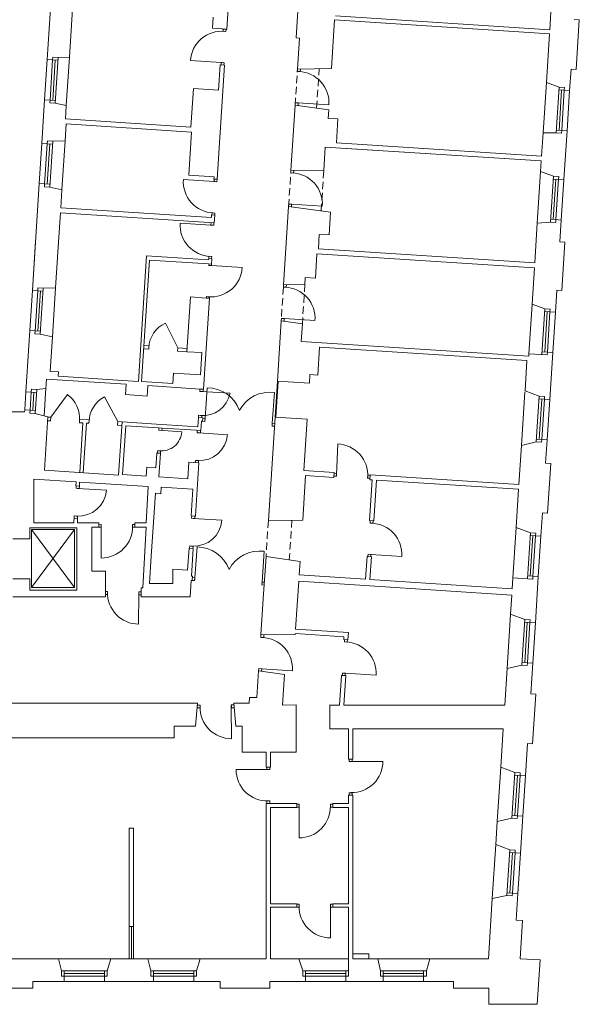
# Model space of a CAD drawing. Header units: centimetres. Extents: x 695802 to 711011, y 25963 to 44188.
# Tile 129 of 157: x 701467 to 701544, y 37464 to 37601. Entities that reach past the tile are written whole.
import ezdxf

# ---------------------------------------------------------------- set-up
doc = ezdxf.new("R2010")
doc.units = ezdxf.units.CM
doc.linetypes.add('DASHED', pattern=[19.05, 12.7, -6.35])
for name, color, linetype, lineweight in [('Drzwi i okna', 51, 'Continuous', 9), ('Przekrojowa', 253, 'Continuous', 25), ('Ramka', 255, 'Continuous', 9), ('Widokowa', 140, 'Continuous', 9)]:
    doc.layers.add(name, color=color, linetype=linetype, lineweight=lineweight)

# ---------------------------------------------------------------- blocks, each defined once
blk = doc.blocks.new('zw$2918')
at = {"layer": 'Drzwi i okna', "color": 0, "lineweight": 0}
for p, q in [((3455.2, -1398.8), (3455.6, -1392.8)), ((3463.2, -1399.3), (3463.6, -1393.3)), ((3454.2, -1398.8), (3463.2, -1399.3)), ((3449.9, -1485.6), (3364.5, -1480.3)), ((3448.9, -1485.5), (3457.8, -1486.1)), ((3449.4, -1492.6), (3449.9, -1485.6)), ((3457.8, -1486.1), (3457.4, -1493.1)), ((3661.2, -1510.3), (3661.7, -1503.7)), ((3670.2, -1510.9), (3661.2, -1510.3)), ((3669.2, -1510.8), (3669.6, -1504.2)), ((3669.2, -1510.8), (3669.2, -1510.8)), ((3669.6, -1504.2), (3669.6, -1504.2)), ((3655.6, -1597), (3655.2, -1603.5)), ((3664.6, -1597.6), (3655.6, -1597)), ((3663.2, -1604), (3663.6, -1597.5)), ((3663.6, -1597.5), (3748.9, -1603)), ((3642.9, -1791.7), (3643.5, -1785.1)), ((3651.9, -1792.3), (3642.9, -1791.7)), ((3650.9, -1792.2), (3651.4, -1785)), ((3650.9, -1792.2), (3650.9, -1792.2)), ((3651.3, -1785.6), (3651.3, -1785.6)), ((3430.1, -1816), (3344.8, -1810.6)), ((3429.1, -1816), (3438.1, -1816.6)), ((3430.5, -1809), (3430.1, -1816)), ((3438.1, -1816.6), (3438.5, -1809.5)), ((3637.4, -1878.4), (3637, -1884.9)), ((3646.4, -1879), (3637.4, -1878.4)), ((3644.9, -1886), (3645.4, -1879)), ((3645.4, -1879), (3730.7, -1884.4)), ((3423.5, -1902.7), (3432.5, -1903.3)), ((3424.5, -1902.8), (3424.1, -1908.8)), ((3432.5, -1903.3), (3432.1, -1909.3)), ((3421.3, -1936.7), (3336, -1931.2)), ((3420.3, -1936.7), (3429.3, -1937.3)), ((3421.8, -1929.7), (3421.3, -1936.7)), ((3429.3, -1937.3), (3429.7, -1930.2)), ((3414.7, -2023.4), (3423.7, -2024)), ((3415.1, -2048.8), (3415.3, -2044.5)), ((3424, -2049.4), (3415.1, -2048.8)), ((3415.7, -2023.5), (3415.3, -2029.5)), ((3423.3, -2045.1), (3423, -2049.3)), ((3423, -2049.3), (3508.4, -2054.9)), ((3423.7, -2024), (3423.3, -2030)), ((3622.6, -2109.1), (3623, -2102.5)), ((3630.6, -2109.6), (3631, -2103)), ((3631, -2103), (3631, -2103)), ((3631.6, -2109.6), (3622.6, -2109.1)), ((3630.6, -2109.6), (3630.6, -2109.5)), ((3409.4, -2135.5), (3409.1, -2139.3)), ((3418.4, -2136.1), (3409.4, -2135.5)), ((3417.4, -2136), (3417.1, -2139.9)), ((3617, -2195.8), (3616.6, -2202.3)), ((3626, -2196.4), (3617, -2195.8)), ((3624.6, -2202.8), (3625, -2196.3)), ((3625, -2196.3), (3710.3, -2201.8)), ((3390.5, -2398.4), (3390.9, -2391.8)), ((3399.6, -2399), (3390.6, -2398.4)), ((3395, -2398.7), (3474.8, -2403.8)), ((3399.5, -2399), (3399.9, -2392.4)), ((3405.2, -2473.6), (3411.2, -2388.3)), ((3591.8, -2486.9), (3598, -2401.6)), ((3387.1, -2464.9), (3386.7, -2471.4)), ((3396.1, -2465.5), (3387.1, -2464.9)), ((3395.7, -2472), (3396.1, -2465.5)), ((3404.7, -2481.6), (3398.2, -2481.2)), ((3398.7, -2473.2), (3405.2, -2473.6)), ((3405.3, -2472.6), (3404.7, -2481.6)), ((3591.8, -2485.9), (3591.2, -2494.9)), ((3598.2, -2487.4), (3591.8, -2486.9)), ((3276.3, -2506.3), (3276.7, -2499.7)), ((3285.3, -2506.8), (3276.3, -2506.3)), ((3276.3, -2506.3), (3340.7, -2510.4)), ((3285.3, -2506.8), (3285.7, -2500.3)), ((3383.1, -2513.1), (3383.5, -2506.6)), ((3392.1, -2513.7), (3383.2, -2513.2)), ((3387.6, -2513.4), (3467.4, -2518.6)), ((3392.1, -2513.7), (3392.5, -2507.1)), ((3591.2, -2494.9), (3597.7, -2495.4)), ((3272.7, -2563.1), (3272.2, -2569.5)), ((3281.6, -2563.6), (3272.7, -2563.1)), ((3281.2, -2570.1), (3281.6, -2563.6)), ((3769.9, -2629.7), (3773.5, -2544.3)), ((3378.2, -2589.9), (3377.7, -2596.4)), ((3387.1, -2590.5), (3378.2, -2589.9)), ((3386.7, -2597), (3387.1, -2590.5)), ((3769.7, -2634.2), (3763.1, -2633.9)), ((3770.1, -2626.3), (3763.5, -2625.9)), ((3770.2, -2625.3), (3769.7, -2634.2)), ((3857, -2629.9), (3856.5, -2638.9)), ((3856.5, -2638.9), (3863, -2639.3)), ((3863.4, -2631.3), (3856.9, -2630.9)), ((3046.8, -2667.4), (3047.3, -2660.8)), ((3055.9, -2667.9), (3046.9, -2667.4)), ((3051.3, -2667.7), (3131.2, -2672.8)), ((3055.8, -2667.9), (3056.2, -2661.4)), ((3041.9, -2744.1), (3041.5, -2750.6)), ((3050.9, -2744.7), (3041.9, -2744.1)), ((3050.5, -2751.2), (3050.9, -2744.7)), ((3367.7, -2750.6), (3368.1, -2744.1)), ((3376.7, -2751.2), (3367.7, -2750.6)), ((3372.2, -2750.9), (3452, -2756.1)), ((3376.7, -2751.2), (3377.1, -2744.6)), ((3863.3, -2763.9), (3863.8, -2757.2)), ((3871.3, -2764.4), (3871.7, -2757.7)), ((3116.9, -2767.6), (3110.4, -2767.5)), ((3110.4, -2775.5), (3116.9, -2775.6)), ((3116.9, -2775.6), (3116.7, -2861.1)), ((3116.9, -2776.6), (3116.9, -2767.6)), ((3203.8, -2776.7), (3203.8, -2767.7)), ((3203.8, -2767.7), (3210.4, -2767.7)), ((3203.8, -2775.7), (3210.4, -2775.7)), ((3872.3, -2764.5), (3863.3, -2763.9)), ((3362.7, -2827.4), (3362.3, -2833.9)), ((3371.7, -2828), (3362.7, -2827.4)), ((3371.3, -2834.5), (3371.7, -2828)), ((3376.8, -2915.7), (3382.7, -2830.4)), ((3563.4, -2927.7), (3569, -2842.4)), ((3857.8, -2850.7), (3857.4, -2857.1)), ((3866.8, -2851.2), (3857.8, -2850.7)), ((3865.3, -2857.6), (3865.7, -2851.2)), ((3865.7, -2851.2), (3951.1, -2856.6)), ((3376.2, -2923.6), (3369.7, -2923.2)), ((3370.2, -2915.3), (3376.7, -2915.7)), ((3376.8, -2914.7), (3376.2, -2923.6)), ((3563.4, -2926.7), (3562.8, -2935.7)), ((3562.8, -2935.7), (3569.3, -2936.1)), ((3569.9, -2928.2), (3563.4, -2927.7)), ((3134.3, -2954.4), (3128.8, -2954.3)), ((3134.2, -2962.4), (3128.8, -2962.3)), ((3134.2, -2963.4), (3134.3, -2954.4)), ((3221.2, -2959.2), (3220.4, -3044.7)), ((3221.1, -2964.2), (3221.2, -2955.2)), ((3221.2, -2955.2), (3227.9, -2955.2)), ((3227.4, -2963.2), (3221.2, -2963.2)), ((3559.9, -3081.2), (3560.3, -3074.6)), ((3568.8, -3081.8), (3559.9, -3081.2)), ((3567.8, -3081.8), (3568.3, -3075.1)), ((3792, -3093.7), (3792.4, -3087)), ((3800, -3094.2), (3800.4, -3087.5)), ((3800.9, -3094.3), (3792, -3093.7)), ((3554.3, -3168), (3553.9, -3174.5)), ((3563.3, -3168.6), (3554.3, -3168)), ((3561.8, -3175), (3562.3, -3168.5)), ((3562.3, -3168.5), (3647.6, -3174)), ((3786.4, -3180.5), (3786, -3186.9)), ((3795.4, -3181), (3786.4, -3180.5)), ((3794, -3187.4), (3794.4, -3181)), ((3794.4, -3181), (3879.7, -3186.4)), ((3391.1, -3277.2), (3383.2, -3277.2)), ((3391.1, -3269.2), (3384, -3269.2)), ((3391.1, -3278.2), (3391.1, -3269.2)), ((3478, -3278), (3478, -3269)), ((3478, -3269), (3485, -3269)), ((3485.8, -3277), (3478, -3277)), ((3478, -3277), (3478.2, -3362.5)), ((3576.7, -3442), (3576.7, -3448.5)), ((3584.7, -3448.5), (3584.7, -3442)), ((3805.4, -3425.5), (3805.4, -3419)), ((3814.4, -3425.5), (3805.4, -3425.5)), ((3813.4, -3419), (3813.4, -3425.5)), ((3813.4, -3425.5), (3898.9, -3425.4)), ((3576.7, -3448.5), (3491.2, -3448.3)), ((3575.7, -3448.5), (3584.7, -3448.5)), ((3814.6, -3512.4), (3805.6, -3512.4)), ((3805.6, -3512.4), (3805.6, -3519)), ((3813.6, -3512.4), (3813.6, -3519)), ((3575.5, -3535.4), (3584.5, -3535.4)), ((3576.5, -3535.4), (3576.5, -3542)), ((3584.5, -3535.4), (3584.5, -3542)), ((3666.2, -3544.3), (3659.7, -3544.3)), ((3659.7, -3552.3), (3666.2, -3552.3)), ((3666.2, -3552.3), (3666, -3637.8)), ((3666.2, -3553.3), (3666.2, -3544.3)), ((3753.1, -3553.5), (3753.1, -3544.5)), ((3753.1, -3544.5), (3759.7, -3544.5)), ((3753.1, -3552.5), (3759.7, -3552.5)), ((3666.3, -3822.2), (3659.7, -3822.2)), ((3666.3, -3831.2), (3666.3, -3822.2)), ((3753.2, -3831), (3753.2, -3822)), ((3753.2, -3822), (3759.7, -3822)), ((3666.3, -3830.2), (3659.7, -3830.2)), ((3759.7, -3830), (3753.2, -3830)), ((3753.2, -3830), (3753.3, -3915.5))]:
    blk.add_line(p, q, dxfattribs=at)
at = {"layer": 'Drzwi i okna', "color": 0, "lineweight": 0, "ltscale": 1.6}
for p, q in [((3329.2, -2277.6), (3294.8, -2209.1)), ((2976.8, -2470.3), (3022.7, -2406.9)), ((3163, -2482.3), (3125.6, -2413.6))]:
    blk.add_line(p, q, dxfattribs=at)
for centre, radius, start, end in [((3451.1, -1485.5), 86.7, 84.979, 176.5896), ((3662.4, -1597.3), 86.7, 356.2036, 87.8142), ((3644.1, -1878.7), 86.7, 356.2036, 87.8142), ((3431.3, -1816.3), 86.7, 176.193, 267.8036), ((3422.5, -1937), 86.7, 176.193, 267.8036), ((3421.8, -2049.4), 86.7, 264.7676, 356.3783), ((3623.8, -2196), 86.7, 356.2036, 87.8142), ((3326.4, -2279.7), 77.4, 114.1138, 177.9529), ((3399, -2388.1), 77.4, 264.5446, 348.3084), ((3410.9, -2483.8), 95.4, 20.051, 89.8558), ((3584.7, -2496.1), 95.4, 81.999, 151.8038), ((2975.9, -2472.7), 80.7, 354.5264, 54.6033), ((3163.5, -2484.8), 80.7, 117.9982, 178.0752), ((3283.1, -2505.9), 57.8, 264.0905, 355.5263), ((3770.1, -2631), 86.7, 356.1135, 87.7241), ((3117.1, -2774.3), 86.7, 269.771, 1.3816), ((3864.5, -2850.9), 86.7, 356.2036, 87.8142), ((3382.5, -2925.8), 95.4, 20.4286, 90.2334), ((3556.3, -2937), 95.4, 82.3767, 152.1814), ((3221, -2957.9), 86.7, 177.9873, 269.5979), ((3561, -3168.2), 86.7, 356.2036, 87.8142), ((3793.2, -3180.7), 86.7, 356.2036, 87.8142), ((3477.8, -3275.8), 86.7, 178.61, 270.2206), ((3812.2, -3425.7), 86.7, 268.6184, 0.229), ((3577.9, -3448.7), 86.7, 179.771, 271.3816), ((3666.4, -3551.1), 86.7, 269.771, 1.3816), ((3753, -3828.8), 86.7, 178.61, 270.2206)]:
    blk.add_arc(centre, radius, start, end, dxfattribs=at)
at = {"layer": 'Drzwi i okna', "color": 0, "lineweight": 0}
for centre, radius, start, end in [((3458.1, -1407.8), 78.2, 264.816, 268.1145), ((3428.5, -1894.2), 78.2, 84.6681, 87.9667), ((3419.7, -2014.9), 78.2, 84.6681, 87.9667), ((3414.5, -2127.1), 78.2, 84.6046, 87.9032), ((3482.9, -2482.5), 78.2, 174.3635, 177.6621), ((3513.6, -2484.6), 78.2, 354.1927, 357.4913), ((3389.8, -2512.7), 77.8, 266.3349, 355.7089), ((3283.2, -2485.4), 78.2, 264.6739, 267.9724), ((3388.7, -2512.3), 78.2, 264.6779, 267.9764), ((3778.7, -2630.1), 78.2, 355.2588, 358.5574), ((3053.6, -2667), 77.8, 266.3349, 355.7089), ((3052.5, -2666.5), 78.2, 264.6779, 267.9764), ((3374.4, -2750.2), 77.8, 266.3349, 355.7089), ((3195, -2772.3), 78.2, 178.2461, 181.5447), ((3373.3, -2749.8), 78.2, 264.6779, 267.9764), ((3454.5, -2924), 78.2, 174.7412, 178.0397), ((3485.2, -2926), 78.2, 354.5703, 357.8689), ((3143.1, -2959), 78.2, 357.8242, 1.1228), ((3399.9, -3273.7), 78.2, 358.4469, 1.7455), ((3810.1, -3503.7), 78.2, 88.4553, 91.7539), ((3580, -3526.6), 78.2, 88.2461, 91.5447), ((3744.3, -3549.1), 78.2, 178.2461, 181.5447), ((3675.1, -3826.7), 78.2, 358.4469, 1.7455)]:
    blk.add_arc(centre, radius, start, end, dxfattribs=at)
at = {"layer": 'Przekrojowa', "color": 0, "lineweight": 0, "ltscale": 1.6}
for p, q in [((3477.8, -1200.8), (3465.4, -1393.4)), ((2983, -1227.9), (2966.9, -1477.4)), ((3028.5, -1470.8), (3039.3, -1304.8)), ((4367.4, -1313.8), (4362.2, -1394.4)), ((3427.4, -1359.9), (3425.5, -1389.8)), ((3658.2, -1417.3), (3663, -1342.5)), ((3767.4, -1356), (4362.2, -1394.4)), ((4430.1, -1366.4), (4444.1, -1367.3)), ((3453.4, -1391.6), (3425.5, -1389.8)), ((3453.4, -1392.6), (3453.4, -1391.6)), ((3453.4, -1392.6), (3465.4, -1393.4)), ((3764.6, -1367.5), (3755.9, -1502.6)), ((3764.6, -1367.5), (4361.4, -1406)), ((3820.5, -1371.1), (4361.4, -1406)), ((4444.1, -1367.3), (4435.3, -1504.5)), ((3667.2, -1417.9), (3658.2, -1417.3)), ((3661.7, -1503.7), (3667.2, -1417.9)), ((4352.7, -1540.8), (4361.4, -1406)), ((3028.5, -1470.8), (2997.1, -1471.5)), ((3458.9, -1493.2), (3438.5, -1809.5)), ((3446.9, -1492.4), (3442.4, -1562.3)), ((3446.9, -1492.4), (3458.9, -1493.2)), ((3661.7, -1503.7), (3755.9, -1502.6)), ((4417.4, -1563.4), (4421.3, -1503.6)), ((4421.3, -1503.6), (4435.3, -1504.5)), ((3372.6, -1557.8), (3365.7, -1664.6)), ((3442.4, -1562.3), (3372.6, -1557.8)), ((4352.7, -1540.8), (4388.2, -1553.8)), ((2959.7, -1589.1), (2951.9, -1709.9)), ((3019.8, -1605.3), (2988.9, -1598.8)), ((3019.8, -1605.3), (3017.4, -1642.1)), ((3643.5, -1785.1), (3655.2, -1603.5)), ((3655.2, -1603.5), (3748.6, -1616.7)), ((3748.6, -1616.7), (3747, -1640.5)), ((3016.5, -1703.3), (3019.5, -1656.2)), ((3365.7, -1664.6), (3017.4, -1642.1)), ((3367.8, -1678.7), (3019.5, -1656.2)), ((3774, -1642.2), (3747, -1640.5)), ((3774, -1642.2), (3769.7, -1708.5)), ((3360.1, -1798.2), (3367.8, -1678.7)), ((4343.7, -1680.4), (4339.5, -1745.3)), ((4343.7, -1680.3), (4380, -1681)), ((4401.5, -1809.9), (4410.2, -1675.2)), ((3016.5, -1703.3), (2982.1, -1704)), ((3738.9, -1720.1), (3734.8, -1784)), ((3738.9, -1720.1), (4338.6, -1758.9)), ((3769.7, -1708.5), (4339.5, -1745.3)), ((3769.7, -1708.5), (4339.5, -1745.3)), ((3798.6, -1710.4), (4339.5, -1745.3)), ((3798.6, -1710.4), (4339.5, -1745.3)), ((3797.8, -1723.9), (4338.6, -1758.9)), ((4338.6, -1758.9), (4336.8, -1788.2)), ((3429.9, -1802.7), (3360.1, -1798.2)), ((3429.5, -1809), (3429.9, -1802.7)), ((3643.4, -1785.1), (3734.8, -1784)), ((4336.8, -1788.2), (4372.3, -1801.2)), ((2944.7, -1821.6), (2925.6, -2118)), ((3429.5, -1809), (3438.5, -1809.5)), ((3007.7, -1838.5), (2973.9, -1831.3)), ((3007.7, -1838.5), (3004.5, -1888.8)), ((3623, -2102.5), (3637, -1884.9)), ((3637, -1884.9), (3753.3, -1901.4)), ((3003.6, -1902.7), (2997.4, -1998.2)), ((3003.6, -1902.7), (3430.7, -1930.3)), ((3004.5, -1888.8), (3422.6, -1915.7)), ((3422.6, -1915.7), (3423.1, -1908.8)), ((3423.1, -1908.8), (3432.1, -1909.3)), ((3432.1, -1909.3), (3430.7, -1930.3)), ((3753.3, -1901.4), (3749.2, -1964.3)), ((4320.4, -2041.7), (4327.5, -1931.1)), ((4327.5, -1931.1), (4364.1, -1928.5)), ((4378.8, -1929.5), (4364.1, -1928.5)), ((4390.3, -1983.6), (4394.2, -1922.7)), ((3722.3, -1962.5), (3719.6, -2002.9)), ((3749.2, -1964.3), (3722.3, -1962.5)), ((2934.4, -1981.3), (2925.6, -2118)), ((4390.3, -1983.6), (4404.3, -1984.5)), ((4404.3, -1984.5), (4395.6, -2118.6)), ((2997.4, -1998.2), (2990.1, -2111.4)), ((3242.4, -2022.4), (3219.9, -2370.6)), ((3415, -2033.5), (3242.4, -2022.4)), ((3715.8, -2016.3), (3711.4, -2084.1)), ((3715.8, -2016.3), (4319.5, -2055.2)), ((3719.6, -2002.9), (4320.4, -2041.7)), ((3250.6, -2033.9), (3228.7, -2371.2)), ((3414.3, -2044.5), (3250.6, -2033.9)), ((3414.3, -2044.5), (3423.3, -2045.1)), ((3415.2, -2029.5), (3415, -2033.5)), ((3415.2, -2029.5), (3424.3, -2030.1)), ((3424.3, -2030.1), (3423.3, -2045.1)), ((4313, -2155.9), (4319.5, -2055.2)), ((3623, -2102.5), (3682.2, -2101.8)), ((3683.4, -2082.3), (3682.2, -2101.8)), ((3683.4, -2082.3), (3711.4, -2084.1)), ((2990.1, -2111.4), (2955.8, -2112.2)), ((4377.7, -2178.6), (4381.7, -2117.7)), ((4381.7, -2117.7), (4395.6, -2118.6)), ((3364.3, -2136.4), (3354.5, -2288.2)), ((3408.1, -2139.3), (3364.3, -2136.4)), ((3417.1, -2139.9), (3400.8, -2392.4)), ((3408.1, -2139.3), (3417.2, -2139.9)), ((4313, -2155.9), (4348.5, -2168.9)), ((3605.8, -2369.9), (3616.6, -2202.3)), ((3616.6, -2202.3), (3675.2, -2210.6)), ((3675.2, -2210.6), (3672, -2260)), ((2918.4, -2229.8), (2907.4, -2399.4)), ((2981.4, -2246.6), (2947.6, -2239.5)), ((2981.4, -2246.6), (2975.2, -2342.8)), ((3672, -2260), (4303.7, -2300.7)), ((3354.5, -2288.2), (3396.2, -2290.9)), ((3392.2, -2352.8), (3396.2, -2290.9)), ((3718.1, -2353.1), (3723.1, -2275.3)), ((3723.1, -2275.3), (4298.9, -2312.4)), ((4304.1, -2293.9), (4303.7, -2300.7)), ((4362.1, -2421.1), (4370.5, -2290.4)), ((4298.9, -2312.4), (4293.5, -2397)), ((2998.2, -2344.3), (2975.2, -2342.8)), ((2998.2, -2344.3), (2997.4, -2356.3)), ((3317.6, -2348), (3315.7, -2376.8)), ((3317.6, -2348), (3392.2, -2352.8)), ((2964.8, -2364.3), (2963.1, -2390.5)), ((3186.3, -2378.6), (2964.8, -2364.3)), ((3177.2, -2367.9), (2997.4, -2356.3)), ((3177.2, -2367.9), (3219.9, -2370.6)), ((3315.7, -2376.8), (3228.7, -2371.2)), ((3605.8, -2369.9), (3694.6, -2375.6)), ((3694.6, -2375.6), (3696.1, -2351.7)), ((3696.1, -2351.7), (3718.1, -2353.1)), ((2963.1, -2390.5), (2937.6, -2393.6)), ((3186.3, -2378.6), (3184.4, -2407.5)), ((3246.1, -2382.5), (3244.3, -2411.4)), ((3391.8, -2391.9), (3246.1, -2382.5)), ((3400.8, -2392.4), (3391.8, -2391.9)), ((4293.5, -2397), (4332.9, -2411.4)), ((3244.3, -2411.4), (3184.4, -2407.5)), ((2903.8, -2455.3), (2838.2, -2455.3)), ((2904.2, -2449.8), (2903.8, -2455.3)), ((2968.8, -2468.8), (2932.2, -2459.4)), ((2968.8, -2468.8), (2959.2, -2617.5)), ((3174.5, -2483.1), (3165, -2630.7)), ((3270.3, -2489.2), (3174.5, -2483.1)), ((3386.7, -2471.4), (3385.1, -2496.6)), ((3386.7, -2471.4), (3398.8, -2472.2)), ((3393.4, -2507.2), (3395.1, -2481)), ((3395.1, -2481), (3398.2, -2481.2)), ((3398.2, -2481.2), (3398.8, -2472.2)), ((3580.8, -2757.1), (3599.3, -2469.7)), ((3599.3, -2469.7), (3688.2, -2475.4)), ((3688.2, -2475.4), (3678.9, -2618.1)), ((3184.9, -2493.7), (3176.2, -2629.5)), ((3275.7, -2499.6), (3184.9, -2493.7)), ((3270.3, -2489.2), (3385.1, -2496.6)), ((3285.7, -2500.3), (3275.7, -2499.6)), ((3381.5, -2506.4), (3285.7, -2500.3)), ((3381.5, -2506.4), (3393.4, -2507.2)), ((4283.7, -2548.6), (4324.7, -2538.7)), ((4339.5, -2539.7), (4324.7, -2538.7)), ((4354.9, -2532.9), (4350.7, -2597.7)), ((4283.7, -2548.6), (4276.7, -2656.7)), ((3271.2, -2569.5), (3268.6, -2610.4)), ((3281.2, -2570.1), (3271.2, -2569.5)), ((3281.2, -2570.1), (3277, -2636)), ((3359.8, -2595.2), (3356.8, -2641.1)), ((3359.8, -2595.2), (3387.6, -2597)), ((3165, -2630.7), (2959.2, -2617.5)), ((3243.6, -2608.8), (3242, -2633.7)), ((3268.6, -2610.4), (3243.6, -2608.8)), ((3387.6, -2597), (3378.1, -2744.7)), ((3678.9, -2618.1), (3763.8, -2623.6)), ((3762.9, -2637.2), (3763.8, -2623.6)), ((4350.7, -2597.7), (4364.7, -2598.6)), ((4364.7, -2598.6), (4355.8, -2736.8)), ((3046.9, -2649.8), (2930.1, -2642.2)), ((2930.1, -2642.2), (2930.1, -2763.2)), ((3046.3, -2660.7), (3046.9, -2649.8)), ((3056.2, -2661.4), (3056.8, -2650.4)), ((3247.5, -2662.7), (3056.8, -2650.4)), ((3242, -2633.7), (3176.2, -2629.5)), ((3356.8, -2641.1), (3277, -2636)), ((3676.1, -2756), (3684.1, -2632.1)), ((3684.1, -2632.1), (3762.9, -2637.2)), ((3868.7, -2644), (3861.4, -2757.1)), ((3862.8, -2643.6), (3863.6, -2630.1)), ((3862.8, -2643.6), (3868.7, -2644)), ((3863.6, -2630.1), (4276.7, -2656.7)), ((3880.7, -2644.8), (3873.4, -2757.9)), ((3880.7, -2644.8), (4275.8, -2670.3)), ((3056.2, -2661.4), (3046.3, -2660.7)), ((3241.8, -2763.5), (3247.5, -2662.7)), ((3283.1, -2664.4), (3281.9, -2682.4)), ((3370.9, -2670.1), (3283.1, -2664.4)), ((3370.9, -2670.1), (3366.3, -2743.9)), ((4269, -2776.7), (4275.8, -2670.3)), ((3267, -2681.4), (3255.7, -2856.1)), ((3281.9, -2682.4), (3267, -2681.4)), ((3040.5, -2763.2), (3040.8, -2758.7)), ((3040.8, -2758.7), (3041.2, -2750.4)), ((3051.2, -2751), (3041.2, -2750.4)), ((3050.5, -2763.5), (3050.7, -2759.3)), ((3050.7, -2759.3), (3051.2, -2751)), ((3366.3, -2743.9), (3378.1, -2744.7)), ((3580.8, -2757.1), (3676.1, -2756)), ((3861.4, -2757.1), (3873.4, -2757.9)), ((4337.6, -2800.8), (4341.8, -2735.9)), ((4341.8, -2735.9), (4355.8, -2736.8)), ((3048.6, -2777), (2918.9, -2777)), ((2918.9, -2777), (2918.9, -2808.1)), ((2930.1, -2763.2), (3040.5, -2763.2)), ((3048.6, -2949.8), (3048.6, -2777)), ((3090.8, -2763.5), (3050.5, -2763.5)), ((3110.4, -2763.5), (3090.8, -2763.5)), ((3090.8, -2897.5), (3090.8, -2775.5)), ((3110.4, -2775.5), (3090.8, -2775.5)), ((3110.4, -2775.5), (3110.4, -2763.5)), ((3241.8, -2763.5), (3210.4, -2763.5)), ((3210.4, -2775.5), (3210.4, -2763.5)), ((3241.8, -2775.5), (3210.4, -2775.5)), ((3232.4, -2943.5), (3241.8, -2775.5)), ((4269, -2776.7), (4308.4, -2791.1)), ((2918.9, -2808.1), (2870.9, -2808.1)), ((3360.5, -2833.8), (3356.7, -2894.6)), ((3360.5, -2833.8), (3356.7, -2894.6)), ((3360.5, -2833.8), (3372.3, -2834.5)), ((3372.3, -2834.5), (3367.4, -2911.1)), ((3250.8, -2931.7), (3255.7, -2856.1)), ((3574.4, -2856.9), (3566.8, -2974.4)), ((3574.4, -2856.9), (3668.7, -2870.3)), ((3854.9, -2857), (3850.9, -2919.8)), ((3854.9, -2857), (3866.9, -2857.7)), ((3866.9, -2857.7), (3862.9, -2920.6)), ((3315.6, -2931.7), (3315.6, -2892)), ((3356.7, -2894.6), (3315.6, -2892)), ((3668.7, -2870.3), (3666.3, -2907.9)), ((2918.9, -2919.1), (2870.9, -2919.1)), ((2918.9, -2919.1), (2918.9, -2949.8)), ((3128.8, -2897.5), (3090.8, -2897.5)), ((3128.8, -2947.5), (3128.8, -2897.5)), ((3366.6, -2923), (3363.6, -2969.1)), ((3366.6, -2923), (3369.7, -2923.2)), ((3366.6, -2923), (3369.7, -2923.2)), ((3367.4, -2911.1), (3370.5, -2911.3)), ((3369.7, -2923.2), (3370.5, -2911.3)), ((3666.3, -2907.9), (3850.9, -2919.8)), ((3862.9, -2920.6), (4258, -2946.1)), ((4258, -2946.1), (4260, -2915.8)), ((4322.1, -3041.3), (4330.4, -2912.5)), ((2918.9, -2949.8), (3048.6, -2949.8)), ((3128.8, -2943.5), (3128.8, -2969.1)), ((3227.4, -2943.5), (3227.4, -2969.1)), ((3227.4, -2943.5), (3232.4, -2943.5)), ((3315.6, -2931.7), (3250.8, -2931.7)), ((3656.5, -3058.7), (3665.1, -2925.5)), ((3665.1, -2925.5), (4256.9, -2963.7)), ((2870.9, -2969.1), (3128.8, -2969.1)), ((3227.4, -2969.1), (3363.6, -2969.1)), ((3566.8, -2974.4), (3560.3, -3074.7)), ((4253.5, -3017.2), (4256.9, -2963.7)), ((4253.5, -3017.2), (4292.9, -3031.6)), ((3656.5, -3058.7), (3803.2, -3068.2)), ((3560.3, -3074.7), (3655.6, -3073.5)), ((3655.6, -3073.5), (3655.8, -3070.7)), ((3655.8, -3070.7), (3790.4, -3079.4)), ((3790, -3087), (3790.4, -3079.4)), ((3790, -3087), (3801.9, -3087.8)), ((3801.9, -3087.8), (3803.2, -3068.2)), ((4243.8, -3167.5), (4237.3, -3269.1)), ((4243.8, -3167.5), (4284.7, -3158.9)), ((4314.9, -3153), (4309.4, -3237.8)), ((3553.9, -3174.5), (3549.1, -3248.1)), ((3553.9, -3174.5), (3625.4, -3184.6)), ((3619.9, -3269.2), (3625.4, -3184.6)), ((3778.2, -3269.1), (3783.5, -3186.8)), ((3783.5, -3186.8), (3795.5, -3187.5)), ((3790.2, -3269.1), (3795.5, -3187.5)), ((3528.9, -3248.1), (3527.8, -3264.1)), ((3528.9, -3248.1), (3549.1, -3248.1)), ((4309.4, -3237.8), (4323.4, -3238.8)), ((4323.4, -3238.8), (4314.5, -3376.9)), ((2672.9, -3264.1), (3384.5, -3264.1)), ((3384.5, -3264.1), (3378.2, -3327.7)), ((3484.5, -3264.1), (3527.8, -3264.1)), ((3484.5, -3264.1), (3490.9, -3327.7)), ((3657.7, -3269), (3619.9, -3269.2)), ((3657.7, -3335), (3657.7, -3269)), ((3751.7, -3335), (3751.7, -3269)), ((3751.7, -3269.1), (3778.2, -3269.1)), ((3790.2, -3269.1), (3911.7, -3269.1)), ((3911.7, -3269.1), (4237.3, -3269.1)), ((3378.2, -3327.7), (3319.7, -3327.7)), ((3319.7, -3327.7), (3319.7, -3359.7)), ((3490.9, -3327.7), (3507.7, -3327.7)), ((3507.7, -3400), (3507.7, -3327.7)), ((3319.7, -3359.7), (2855.7, -3359.7)), ((3657.7, -3335), (3657.7, -3400)), ((3803.7, -3335), (3751.7, -3335)), ((3803.7, -3419), (3803.7, -3335)), ((3815.8, -3419), (3815.8, -3335)), ((4233, -3335), (3815.8, -3335)), ((4226.1, -3441.7), (4233, -3335)), ((4294.7, -3465.8), (4300.5, -3376)), ((4300.5, -3376), (4314.5, -3376.9)), ((3574.7, -3400), (3507.7, -3400)), ((3574.7, -3442), (3574.7, -3400)), ((3657.7, -3400), (3586.7, -3400)), ((3586.7, -3400), (3586.7, -3442)), ((3586.7, -3442), (3574.7, -3442)), ((3803.7, -3419), (3815.8, -3419)), ((4226.1, -3441.7), (4265.5, -3456.2)), ((3803.7, -3542), (3803.7, -3519)), ((3803.7, -3519), (3815.8, -3519)), ((3815.8, -3973.7), (3815.8, -3519)), ((3586.7, -3542), (3574.7, -3542)), ((3574.7, -3542), (3574.7, -3973.7)), ((3586.7, -3542), (3659.7, -3542)), ((3659.7, -3542), (3659.7, -3554)), ((3759.7, -3542), (3803.7, -3542)), ((3759.7, -3542), (3759.7, -3554)), ((3586.7, -3554), (3659.7, -3554)), ((3586.7, -3554), (3586.7, -3821)), ((3759.7, -3554), (3803.7, -3554)), ((3803.7, -3821), (3803.7, -3554)), ((4280.8, -3680.4), (4287.5, -3577.6)), ((4212.3, -3656.3), (4216.4, -3592.1)), ((4216.4, -3592.1), (4257.3, -3583.4)), ((3206.7, -3610.7), (3194.7, -3610.7)), ((3194.7, -3610.7), (3194.7, -3883.7)), ((3206.7, -3883.7), (3206.7, -3610.7)), ((4212.3, -3656.3), (4251.7, -3670.7)), ((4202.6, -3806.6), (4243.4, -3798)), ((4273.6, -3792.1), (4268.9, -3866)), ((3586.7, -3821), (3659.7, -3821)), ((3659.7, -3821), (3659.7, -3830)), ((3759.7, -3821), (3803.7, -3821)), ((3759.7, -3821), (3759.7, -3830)), ((4202.6, -3806.6), (4191.8, -3973.7)), ((4191.8, -3973.7), (4202.6, -3806.6)), ((3586.7, -3830), (3586.7, -3973.7)), ((3586.7, -3830), (3659.7, -3830)), ((3759.7, -3830), (3803.7, -3830)), ((3803.7, -3973.7), (3803.7, -3830)), ((4286.8, -3867.2), (4268.9, -3866)), ((4286.8, -3867.2), (4280, -3973.3)), ((3206.7, -3883.7), (3194.7, -3883.7)), ((3859.8, -3959.7), (3815.8, -3959.7)), ((3859.8, -3959.7), (3859.8, -3973.7)), ((2998.5, -3973.7), (2865.7, -3973.7)), ((2998.5, -3973.7), (3006.1, -4007.1)), ((3143.5, -3973.7), (3133.7, -4007.1)), ((3192.7, -3973.7), (3143.5, -3973.7)), ((3192.7, -3973.7), (3206.7, -3973.7)), ((3246.5, -3973.7), (3206.7, -3973.7)), ((3246.5, -3973.7), (3254.1, -4007.1)), ((3391.5, -3973.7), (3381.7, -4007.1)), ((3574.7, -3973.7), (3391.5, -3973.7)), ((3665.3, -3973.7), (3586.7, -3973.7)), ((3665.3, -3973.7), (3676.1, -4007.1)), ((3884.5, -3973.7), (3815.8, -3973.7)), ((3884.5, -3973.7), (3892.1, -4007.1)), ((4029.5, -3973.7), (4019.7, -4007.1)), ((4191.8, -3973.7), (4029.5, -3973.7)), ((4280, -3973.3), (4335.3, -3976.8)), ((4327.4, -4099.8), (4335.3, -3976.8)), ((2926.9, -4054.8), (2926.9, -4036.8)), ((2926.9, -4036.8), (3013.9, -4036.8)), ((3125.9, -4036.8), (3261.9, -4036.8)), ((3446.9, -4036.8), (3373.9, -4036.8)), ((3446.9, -4036.8), (3446.9, -4054.8)), ((3683.9, -4036.8), (3584.9, -4036.8)), ((3584.9, -4054.8), (3584.9, -4036.8)), ((3795.9, -4036.8), (3899.9, -4036.8)), ((4011.9, -4036.8), (4094.9, -4036.8)), ((4094.9, -4036.8), (4094.9, -4054.8)), ((2788.9, -4054.8), (2926.9, -4054.8)), ((3446.9, -4054.8), (3584.9, -4054.8)), ((4094.9, -4054.8), (4192.9, -4054.8)), ((4192.9, -4054.8), (4192.9, -4099.8)), ((4192.9, -4099.8), (4316.9, -4099.8)), ((4192.9, -4099.8), (4327.4, -4099.8))]:
    blk.add_line(p, q, dxfattribs=at)
at = {"layer": 'Przekrojowa', "color": 0, "lineweight": 0}
for p, q in [((2982.3, -1470.6), (2981.8, -1478.3)), ((2997.1, -1471.5), (2982.3, -1470.6)), ((2981.8, -1478.3), (2966.9, -1477.4)), ((2966.9, -1477.4), (2981.8, -1478.3)), ((4388.2, -1553.8), (4403, -1554.7)), ((4403, -1554.7), (4402.5, -1562.5)), ((4402.5, -1562.5), (4417.4, -1563.4)), ((4417.4, -1563.4), (4402.5, -1562.5)), ((2974.6, -1590.1), (2959.7, -1589.1)), ((2959.7, -1589.1), (2974.6, -1590.1)), ((2974.1, -1597.8), (2974.6, -1590.1)), ((2988.9, -1598.8), (2974.1, -1597.8)), ((4380, -1681), (4394.8, -1682)), ((4394.8, -1682), (4395.3, -1674.2)), ((4395.3, -1674.2), (4410.2, -1675.2)), ((4410.2, -1675.2), (4395.3, -1674.2)), ((2966.8, -1710.8), (2951.9, -1709.9)), ((2951.9, -1709.9), (2966.8, -1710.8)), ((2967.3, -1703.1), (2966.8, -1710.8)), ((2982.1, -1704), (2967.3, -1703.1)), ((4372.3, -1801.2), (4387, -1802.2)), ((4387, -1802.2), (4386.5, -1810)), ((2959.6, -1822.6), (2944.7, -1821.6)), ((2944.7, -1821.6), (2959.6, -1822.6)), ((2959.1, -1830.4), (2959.6, -1822.6)), ((2973.9, -1831.3), (2959.1, -1830.4)), ((4386.5, -1810), (4401.5, -1810.9)), ((4401.5, -1810.9), (4386.5, -1810)), ((4378.8, -1929.5), (4379.3, -1921.7)), ((4379.3, -1921.7), (4394.2, -1922.7)), ((4394.2, -1922.7), (4379.3, -1921.7)), ((2940.5, -2119), (2925.6, -2118)), ((2925.6, -2118), (2940.5, -2119)), ((2941, -2111.2), (2940.5, -2119)), ((2955.8, -2112.2), (2941, -2111.2)), ((4348.5, -2168.9), (4363.3, -2169.9)), ((4363.3, -2169.9), (4362.8, -2177.6)), ((4362.8, -2177.6), (4377.7, -2178.6)), ((4377.7, -2178.6), (4362.8, -2177.6)), ((2933.3, -2230.8), (2918.4, -2229.8)), ((2918.4, -2229.8), (2933.3, -2230.8)), ((2932.8, -2238.5), (2933.3, -2230.8)), ((2947.6, -2239.5), (2932.8, -2238.5)), ((4304.1, -2293.9), (4355.1, -2297.2)), ((4355.1, -2297.2), (4355.6, -2289.4)), ((4355.6, -2289.4), (4370.5, -2290.4)), ((4370.5, -2290.4), (4355.6, -2289.4)), ((2922.4, -2400.4), (2907.4, -2399.4)), ((2907.4, -2399.4), (2922.4, -2400.4)), ((2922.9, -2392.7), (2922.4, -2400.4)), ((2937.6, -2393.6), (2922.9, -2392.7)), ((2937.6, -2393.6), (2922.9, -2392.7)), ((4332.9, -2411.4), (4347.7, -2412.4)), ((4347.7, -2412.4), (4347.2, -2420.1)), ((4347.2, -2420.1), (4362.1, -2421.1)), ((4362.1, -2421.1), (4347.2, -2420.1)), ((2919.1, -2450.8), (2904.2, -2449.8)), ((2904.2, -2449.8), (2919.1, -2450.8)), ((2918.6, -2458.5), (2919.1, -2450.8)), ((2933.4, -2459.5), (2918.6, -2458.5)), ((4339.5, -2539.7), (4340, -2531.9)), ((4340, -2531.9), (4354.9, -2532.9)), ((4354.9, -2532.9), (4340, -2531.9)), ((4308.4, -2791.1), (4323.2, -2792)), ((4323.2, -2792), (4322.7, -2799.8)), ((4322.7, -2799.8), (4337.6, -2800.8)), ((4337.6, -2800.8), (4322.7, -2799.8)), ((4260, -2915.8), (4315, -2919.3)), ((4315, -2919.3), (4315.5, -2911.6)), ((4315.5, -2911.6), (4330.4, -2912.5)), ((4330.4, -2912.5), (4315.5, -2911.6)), ((4292.9, -3031.6), (4307.7, -3032.5)), ((4307.7, -3032.5), (4307.2, -3040.3)), ((4307.2, -3040.3), (4322.1, -3041.3)), ((4322.1, -3041.3), (4307.2, -3040.3)), ((4284.7, -3158.9), (4299.4, -3159.8)), ((4299.4, -3159.8), (4299.9, -3152.1)), ((4299.9, -3152.1), (4314.9, -3153)), ((4314.9, -3153), (4299.9, -3152.1)), ((4265.5, -3456.2), (4280.3, -3457.1)), ((4280.3, -3457.1), (4279.8, -3464.9)), ((4279.8, -3464.9), (4294.7, -3465.8)), ((4294.7, -3465.8), (4279.8, -3464.9)), ((4272.1, -3584.4), (4272.6, -3576.6)), ((4272.6, -3576.6), (4287.5, -3577.6)), ((4287.5, -3577.6), (4272.6, -3576.6)), ((4257.3, -3583.4), (4272.1, -3584.4)), ((4251.7, -3670.7), (4266.4, -3671.7)), ((4266.4, -3671.7), (4265.9, -3679.4)), ((4265.9, -3679.4), (4280.8, -3680.4)), ((4280.8, -3680.4), (4265.9, -3679.4)), ((4243.4, -3798), (4258.2, -3798.9)), ((4258.2, -3798.9), (4258.7, -3791.2)), ((4258.7, -3791.2), (4273.6, -3792.1)), ((4273.6, -3792.1), (4258.7, -3791.2)), ((3803.7, -3973.7), (3803.7, -4021.9)), ((3006.1, -4007.1), (3006.1, -4021.9)), ((3133.7, -4007.1), (3133.7, -4021.9)), ((3254.1, -4007.1), (3254.1, -4021.9)), ((3381.7, -4007.1), (3381.7, -4021.9)), ((3676.1, -4007.1), (3676.1, -4021.9)), ((3892.1, -4007.1), (3892.1, -4021.9)), ((4019.7, -4007.1), (4019.7, -4021.9)), ((3006.1, -4021.9), (3013.9, -4021.9)), ((3013.9, -4021.9), (3013.9, -4036.8)), ((3013.9, -4036.8), (3013.9, -4021.9)), ((3133.7, -4021.9), (3125.9, -4021.9)), ((3125.9, -4021.9), (3125.9, -4036.8)), ((3125.9, -4036.8), (3125.9, -4021.9)), ((3254.1, -4021.9), (3261.9, -4021.9)), ((3261.9, -4021.9), (3261.9, -4036.8)), ((3261.9, -4036.8), (3261.9, -4021.9)), ((3381.7, -4021.9), (3373.9, -4021.9)), ((3373.9, -4021.9), (3373.9, -4036.8)), ((3373.9, -4036.8), (3373.9, -4021.9)), ((3676.1, -4021.9), (3683.9, -4021.9)), ((3683.9, -4021.9), (3683.9, -4036.8)), ((3683.9, -4036.8), (3683.9, -4021.9)), ((3803.7, -4021.9), (3795.9, -4021.9)), ((3795.9, -4021.9), (3795.9, -4036.8)), ((3795.9, -4036.8), (3795.9, -4021.9)), ((3892.1, -4021.9), (3899.9, -4021.9)), ((3899.9, -4021.9), (3899.9, -4036.8)), ((3899.9, -4036.8), (3899.9, -4021.9)), ((4019.7, -4021.9), (4011.9, -4021.9)), ((4011.9, -4021.9), (4011.9, -4036.8)), ((4011.9, -4036.8), (4011.9, -4021.9))]:
    blk.add_line(p, q, dxfattribs=at)
at = {"layer": 'Widokowa', "color": 0, "lineweight": 0}
for p, q in [((2988.9, -1598.8), (2997.1, -1471.5)), ((2974.6, -1590.3), (2981.8, -1478.3)), ((2981.8, -1478.3), (2996.6, -1479.3)), ((2982, -1590.6), (2989.2, -1478.8)), ((4388.2, -1553.8), (4380, -1681)), ((4402.5, -1562.5), (4387.7, -1561.5)), ((4395.1, -1562), (4387.9, -1673.8)), ((4402.5, -1562.2), (4395.3, -1674.2)), ((2974.6, -1590.1), (2989.4, -1591)), ((4395.3, -1674.2), (4380.5, -1673.3)), ((2959.6, -1822.8), (2966.8, -1710.8)), ((2966.8, -1710.8), (2981.6, -1711.8)), ((2967, -1823.1), (2974.2, -1711.3)), ((2973.9, -1831.3), (2982.1, -1704)), ((4372.3, -1801.2), (4364.1, -1928.5)), ((2959.6, -1822.6), (2974.4, -1823.6)), ((4386.5, -1810), (4371.8, -1809)), ((4379.1, -1809.5), (4371.9, -1921.2)), ((4386.6, -1809.7), (4379.3, -1921.7)), ((4379.3, -1921.7), (4364.6, -1920.8)), ((2933.3, -2231), (2940.5, -2119)), ((2940.5, -2119), (2955.3, -2119.9)), ((2940.7, -2231.2), (2947.9, -2119.5)), ((2947.6, -2239.5), (2955.8, -2112.2)), ((4348.5, -2168.9), (4340.3, -2296.2)), ((4362.8, -2177.6), (4348, -2176.7)), ((4355.4, -2177.2), (4348.2, -2288.9)), ((4362.8, -2177.4), (4355.6, -2289.4)), ((2933.3, -2230.8), (2948.1, -2231.7)), ((4355.6, -2289.4), (4340.8, -2288.5)), ((2919.1, -2451), (2922.4, -2400.4)), ((2922.4, -2400.4), (2937.1, -2401.4)), ((2926.5, -2451.2), (2929.7, -2400.9)), ((2933.4, -2459.5), (2937.6, -2393.6)), ((4332.9, -2411.4), (4324.7, -2538.7)), ((4347.2, -2420.1), (4332.4, -2419.2)), ((4339.8, -2419.7), (4332.6, -2531.4)), ((4347.2, -2419.9), (4340, -2531.9)), ((2919.1, -2450.8), (2933.9, -2451.7)), ((4340, -2531.9), (4325.2, -2530.9)), ((4308.4, -2791.1), (4300.2, -2918.4)), ((4322.7, -2799.8), (4307.9, -2798.8)), ((4315.3, -2799.3), (4308.1, -2911.1)), ((4322.7, -2799.6), (4315.5, -2911.6)), ((4315.5, -2911.6), (4300.7, -2910.6)), ((4292.9, -3031.6), (4284.7, -3158.9)), ((4307.2, -3040.3), (4292.4, -3039.3)), ((4299.8, -3039.8), (4292.6, -3151.6)), ((4307.2, -3040.1), (4299.9, -3152.1)), ((4299.9, -3152.1), (4285.2, -3151.1)), ((4265.5, -3456.2), (4257.3, -3583.4)), ((4279.8, -3464.9), (4265, -3463.9)), ((4272.4, -3464.4), (4265.2, -3576.2)), ((4279.8, -3464.6), (4272.6, -3576.6)), ((4272.6, -3576.6), (4257.8, -3575.7)), ((4251.7, -3670.7), (4243.4, -3798)), ((4265.9, -3679.4), (4251.2, -3678.5)), ((4258.5, -3678.9), (4251.3, -3790.7)), ((4265.9, -3679.2), (4258.7, -3791.2)), ((4258.7, -3791.2), (4243.9, -3790.2)), ((3133.7, -4007.1), (3006.1, -4007.1)), ((3013.9, -4021.9), (3013.9, -4007.1)), ((3125.9, -4014.5), (3013.9, -4014.5)), ((3125.9, -4021.9), (3125.9, -4007.1)), ((3381.7, -4007.1), (3254.1, -4007.1)), ((3261.9, -4021.9), (3261.9, -4007.1)), ((3373.9, -4014.5), (3261.9, -4014.5)), ((3373.9, -4021.9), (3373.9, -4007.1)), ((3803.7, -4007.1), (3676.1, -4007.1)), ((3683.9, -4021.9), (3683.9, -4007.1)), ((3795.9, -4014.5), (3683.9, -4014.5)), ((3795.9, -4021.9), (3795.9, -4007.1)), ((4019.7, -4007.1), (3892.1, -4007.1)), ((3899.9, -4021.9), (3899.9, -4007.1)), ((4011.9, -4014.5), (3899.9, -4014.5)), ((4011.9, -4021.9), (4011.9, -4007.1)), ((3126.1, -4021.9), (3013.9, -4021.9)), ((3374.1, -4021.9), (3261.9, -4021.9)), ((3796.1, -4021.9), (3683.9, -4021.9)), ((4012.1, -4021.9), (3899.9, -4021.9))]:
    blk.add_line(p, q, dxfattribs=at)
at = {"layer": 'Widokowa', "color": 0, "lineweight": 0, "ltscale": 1.6}
for p, q in [((3028.5, -1470.8), (3019.8, -1605.3)), ((2966.9, -1477.4), (2959.7, -1589.1)), ((4343.7, -1680.4), (4352.7, -1540.8)), ((4410.2, -1675.2), (4417.4, -1563.4)), ((2951.9, -1709.9), (2944.7, -1821.6)), ((3016.5, -1703.3), (3007.7, -1838.5)), ((4327.5, -1931.1), (4336.8, -1788.2)), ((4394.2, -1922.7), (4401.5, -1810.9)), ((2925.6, -2118), (2918.4, -2229.8)), ((2990.1, -2111.4), (2981.4, -2246.6)), ((4304.1, -2293.9), (4313, -2155.9)), ((4370.5, -2290.4), (4377.7, -2178.6)), ((3248.8, -2281.4), (3234.6, -2280.5)), ((3249.3, -2272.4), (3235.2, -2271.5)), ((3249.3, -2272.4), (3248.8, -2281.4)), ((3329.2, -2277.6), (3328.6, -2286.6)), ((3354.5, -2288.2), (3328.6, -2286.6)), ((3355.1, -2279.3), (3329.2, -2277.6)), ((3605.8, -2369.9), (3599.3, -2469.7)), ((3607.8, -2370), (3601.3, -2469.8)), ((2907.4, -2399.4), (2904.2, -2449.8)), ((2963.2, -2389.4), (2958.2, -2466.1)), ((4283.7, -2548.6), (4293.3, -2399.3)), ((4354.9, -2532.9), (4362.1, -2421.1)), ((2976.2, -2480.3), (2968.1, -2479.8)), ((2976.8, -2470.3), (2968.7, -2469.8)), ((2976.2, -2480.3), (2976.8, -2470.3)), ((3056, -2485.4), (3056.6, -2475.4)), ((3066, -2486.1), (3056, -2485.4)), ((3083.1, -2477.2), (3056.6, -2475.4)), ((3066, -2486.1), (3057.1, -2623.8)), ((3076, -2486.7), (3067, -2624.4)), ((3082.5, -2487.1), (3076, -2486.7)), ((3082.5, -2487.1), (3083.1, -2477.2)), ((3162.3, -2492.3), (3163, -2482.3)), ((3174.5, -2483.1), (3163, -2482.3)), ((3173.9, -2493), (3162.3, -2492.3)), ((2923, -2781.8), (3042.7, -2943)), ((2923, -2943), (3042.7, -2781.8)), ((2923, -2781.8), (3042.7, -2781.8)), ((2923, -2943), (2923, -2781.8)), ((3042.7, -2781.8), (3042.7, -2943)), ((4260, -2915.8), (4269, -2776.7)), ((4330.4, -2912.5), (4337.6, -2800.8)), ((3042.7, -2943), (2923, -2943)), ((4243.8, -3167.5), (4253.5, -3017.2)), ((4314.9, -3153), (4322.1, -3041.3)), ((4216.4, -3592.1), (4226.1, -3441.7)), ((4287.5, -3577.6), (4294.7, -3465.8)), ((4202.6, -3806.6), (4212.3, -3656.3)), ((4273.6, -3792.1), (4280.8, -3680.4)), ((3194.7, -3883.7), (3194.7, -3973.7)), ((3200.7, -3883.7), (3200.7, -3973.7)), ((3206.7, -3973.7), (3206.7, -3883.7)), ((2998.5, -3973.7), (3143.5, -3973.7)), ((3246.5, -3973.7), (3391.5, -3973.7)), ((3665.3, -3973.7), (3803.7, -3973.7)), ((3884.5, -3973.7), (4029.5, -3973.7)), ((3013.9, -4036.8), (3125.9, -4036.8)), ((3261.9, -4036.8), (3373.9, -4036.8)), ((3683.9, -4036.8), (3795.9, -4036.8)), ((3899.9, -4036.8), (4011.9, -4036.8))]:
    blk.add_line(p, q, dxfattribs=at)
at = {"layer": 'Widokowa', "color": 0, "linetype": 'DASHED', "lineweight": 0, "ltscale": 1.6}
for p, q in [((3714.8, -1612), (3721.8, -1503)), ((3655.2, -1603.5), (3661.7, -1503.7)), ((3637, -1884.9), (3643.5, -1785.1)), ((3727.4, -1897.7), (3734.8, -1784)), ((3682.2, -2101.8), (3675.2, -2210.6)), ((3622.6, -2109.1), (3616.6, -2202.3)), ((3580.8, -2757.1), (3574.4, -2856.9)), ((3646.1, -2756.3), (3639, -2866.1))]:
    blk.add_line(p, q, dxfattribs=at)

msp = doc.modelspace()

# ---------------------------------------------------------------- block references
at = {"layer": 'Ramka', "xscale": 0.05, "yscale": 0.05, "zscale": 0.05}
msp.add_blockref('zw$2918', (701322.23, 37669.34), dxfattribs=at)

doc.saveas('drawing.dxf')
